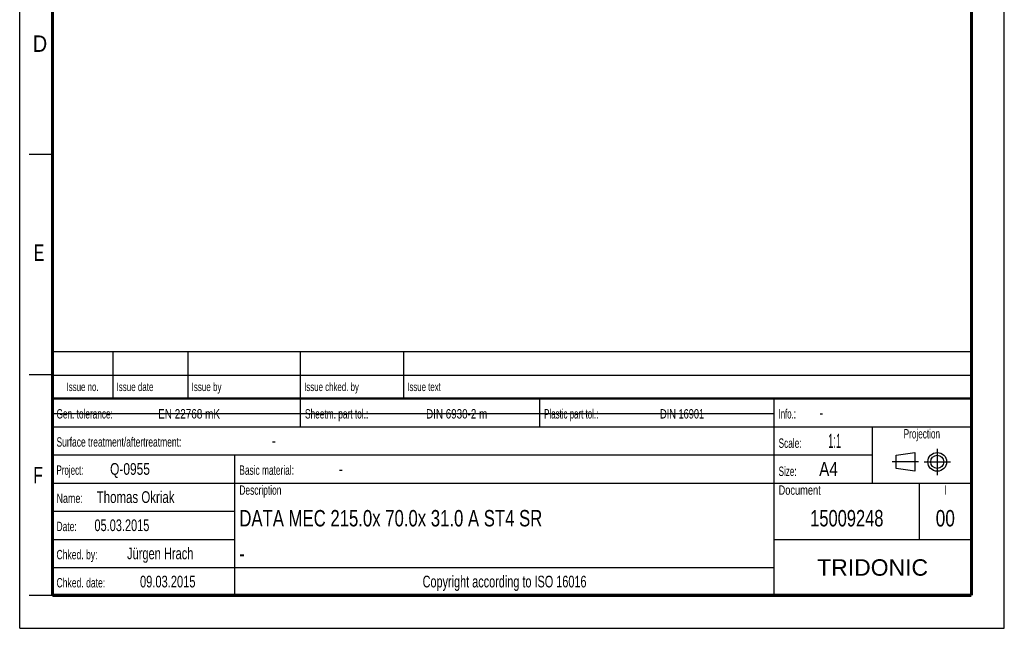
# Model space of a CAD drawing. Header units: millimetres. Extents: x 0 to 210, y 0 to 297.
# Tile 1 of 8: x 0 to 210, y 0 to 130. Entities that reach past the tile are written whole.
import ezdxf
from ezdxf.enums import TextEntityAlignment as Align

# ---------------------------------------------------------------- set-up
doc = ezdxf.new("R2010")
doc.units = ezdxf.units.MM
doc.header["$LTSCALE"] = 19.36
doc.linetypes.add('CENTER', pattern=[0.6, 0.375, -0.075, 0.075, -0.075])
doc.layers.get('0').update_dxf_attribs({"linetype": 'CONTINUOUS'})
doc.layers.add('DEFAULT_1', color=7, linetype='CENTER')
doc.layers.add('Z_NOTICE', color=7, linetype='CONTINUOUS')
doc.styles.add('TEXTSTYLE_2', font='txt', dxfattribs={"width": 0.75})
doc.styles.add('TEXTSTYLE_5', font='arial.ttf')

# ---------------------------------------------------------------- blocks, each defined once
blk = doc.blocks.new('SYMBOL_2_BL0', base_point=(192.31, 35.47))
at = {"color": 2, "linetype": 'CONTINUOUS'}
for p, q in [((186.91, 36.87), (190.91, 37.47)), ((186.91, 34.07), (186.91, 36.87)), ((190.91, 37.47), (190.91, 33.47)), ((190.91, 33.47), (186.91, 34.07))]:
    blk.add_line(p, q, dxfattribs=at)
for radius in [2, 1.4]:
    blk.add_circle((195.71, 35.47), radius, dxfattribs=at)
at = {"layer": 'DEFAULT_1', "color": 2, "linetype": 'CENTER'}
for p, q in [((195.71, 38.27), (195.71, 32.67)), ((191.71, 35.47), (186.11, 35.47)), ((192.91, 35.47), (198.5, 35.47))]:
    blk.add_line(p, q, dxfattribs=at)

msp = doc.modelspace()

# ---------------------------------------------------------------- linework, layer by layer
at = {"color": 2, "linetype": 'CONTINUOUS'}
for p, q in [((0, 0), (0, 297)), ((210, 0), (210, 297)), ((7, 101), (2, 101)), ((6.914, 48.96), (6.914, 58.96)), ((6.914, 58.96), (202.914, 58.96)), ((19.914, 48.96), (19.914, 58.96)), ((35.914, 48.96), (35.914, 58.96)), ((59.914, 48.96), (59.914, 58.96)), ((81.914, 48.96), (81.914, 58.96)), ((202.914, 48.96), (202.914, 58.96)), ((7, 54), (2, 54)), ((6.914, 53.96), (202.914, 53.96)), ((6.914, 6.96), (6.914, 48.96)), ((6.914, 48.96), (202.914, 48.96)), ((6.914, 48.96), (202.914, 48.96)), ((59.914, 42.96), (59.914, 48.96)), ((110.914, 42.96), (110.914, 48.96)), ((160.914, 6.96), (160.914, 48.96)), ((202.914, 6.96), (202.914, 48.96)), ((6.914, 42.96), (202.914, 42.96)), ((181.914, 30.96), (181.914, 42.96)), ((6.914, 36.96), (181.914, 36.96)), ((45.914, 6.96), (45.914, 36.96)), ((6.914, 30.96), (202.914, 30.96)), ((191.914, 18.96), (191.914, 30.96)), ((6.914, 24.96), (45.914, 24.96)), ((6.914, 18.96), (45.914, 18.96)), ((160.914, 18.96), (202.914, 18.96)), ((6.914, 12.96), (160.914, 12.96)), ((7, 7), (2, 7)), ((6.914, 6.96), (202.914, 6.96)), ((0, 0), (210, 0))]:
    msp.add_line(p, q, dxfattribs=at)
at = {"color": 7, "linetype": 'CONTINUOUS'}
msp.add_line((7.021, 45.796), (160.821, 45.796), dxfattribs=at)
for points, const_width in [([(7, 7), (7, 290)], 0.7), ([(203, 7), (203, 290)], 0.7), ([(7, 49), (203, 49)], 0.5), ([(7, 7), (203, 7)], 0.7)]:
    msp.add_lwpolyline(points, dxfattribs=dict(at, const_width=const_width))

# ---------------------------------------------------------------- block references
at = {"color": 2, "linetype": 'CONTINUOUS'}
msp.add_blockref('SYMBOL_2_BL0', (192.305, 35.47), dxfattribs=at)

# ---------------------------------------------------------------- texts
at = {"color": 5, "linetype": 'CONTINUOUS', "style": 'TEXTSTYLE_2'}
for s, width, p in [('D', 0.904762, (2.807, 122.857)), ('E', 0.714286, (3.002, 78.302)), ('F', 0.714286, (2.922, 30.897))]:
    msp.add_text(s, height=3.5, dxfattribs=dict(at, width=width)).set_placement(p)
at = {"layer": 'Z_NOTICE', "color": 5, "linetype": 'CONTINUOUS', "style": 'TEXTSTYLE_2'}
for s, height, width, p in [('Issue date ', 1.8, 0.707792, (20.664, 50.56)), ('Issue by ', 1.8, 0.71164, (36.664, 50.56)), ('Issue chked. by', 1.8, 0.698413, (60.664, 50.56)), ('Issue text ', 1.8, 0.694805, (82.664, 50.56)), ('Gen. tolerance:', 2, 0.657143, (7.851, 44.71)), ('EN 22768 mK', 2, 0.792208, (29.53, 44.71)), ('Sheetm. part tol.:', 2, 0.662698, (60.851, 44.71)), ('DIN 6930-2 m', 2, 0.78373, (86.672, 44.71)), ('Plastic part tol.:', 2, 0.632275, (111.851, 44.71)), ('DIN 16901', 2, 0.73545, (136.577, 44.71)), ('Info.: ', 2, 0.622449, (161.851, 44.71)), ('-', 2.5, 0.714286, (170.565, 44.71)), ('Surface treatment/aftertreatment: ', 2, 0.67577, (7.851, 38.71)), ('Scale:  ', 2, 0.660714, (161.851, 38.46)), ('1:1', 3, 0.5, (172.422, 38.46)), ('-', 2.5, 0.714286, (53.803, 38.71)), ('Project: ', 2, 0.634921, (7.851, 32.71)), ('Q-0955', 2.5, 0.761905, (19.28, 32.71)), ('Basic material: ', 2, 0.66369, (46.851, 32.71)), ('-', 2.5, 0.714286, (68.089, 32.71)), ('Size: ', 2, 0.646825, (161.851, 32.46)), (' A4', 3, 0.809524, (169.613, 32.46)), ('Thomas Okriak', 2.5, 0.732601, (16.422, 26.71)), ('Description', 2, 0.670996, (46.851, 28.46)), ('Document', 2, 0.738095, (161.851, 28.46)), ('Name: ', 2, 0.714286, (7.851, 26.71)), ('05.03.2015', 2.5, 0.7, (15.946, 20.71)), ('Date: ', 2, 0.674603, (7.851, 20.71)), ('Chked. by: ', 2, 0.683983, (7.851, 14.71)), ('Jürgen Hrach', 2.5, 0.705357, (22.899, 14.71)), ('Chked. date: ', 2, 0.684982, (7.851, 8.71)), ('09.03.2015', 2.5, 0.707143, (25.661, 8.71))]:
    msp.add_text(s, height=height, dxfattribs=dict(at, width=width)).set_placement(p)
for s, height, width, p in [('Issue no.', 1.8, 0.698413, (13.414, 50.56)), ('Projection', 2, 0.652381, (192.414, 40.46)), ('I', 2, 0.642857, (197.414, 28.46)), ('Copyright according to ISO 16016', 2.5, 0.694196, (103.414, 8.71))]:
    msp.add_text(s, height=height, dxfattribs=dict(at, width=width)).set_placement(p, align=Align.CENTER)
at = {"layer": 'Z_NOTICE', "color": 7, "linetype": 'CONTINUOUS', "style": 'TEXTSTYLE_2'}
for s, width, p in [('DATA MEC 215.0x 70.0x 31.0 A ST4 SR', 0.761905, (46.851, 21.71)), ('-', 0.714286, (46.851, 14.21))]:
    msp.add_text(s, height=3.5, dxfattribs=dict(at, width=width)).set_placement(p)
for s, width, p in [('15009248', 0.75, (176.414, 21.71)), ('00', 0.785714, (197.414, 21.71))]:
    msp.add_text(s, height=3.5, dxfattribs=dict(at, width=width)).set_placement(p, align=Align.CENTER)
at = {"layer": 'Z_NOTICE', "color": 5, "linetype": 'CONTINUOUS', "style": 'TEXTSTYLE_5'}
msp.add_text('TRIDONIC', height=3.5, dxfattribs=at).set_placement((181.914, 11.21), align=Align.CENTER)

doc.saveas('drawing.dxf')
